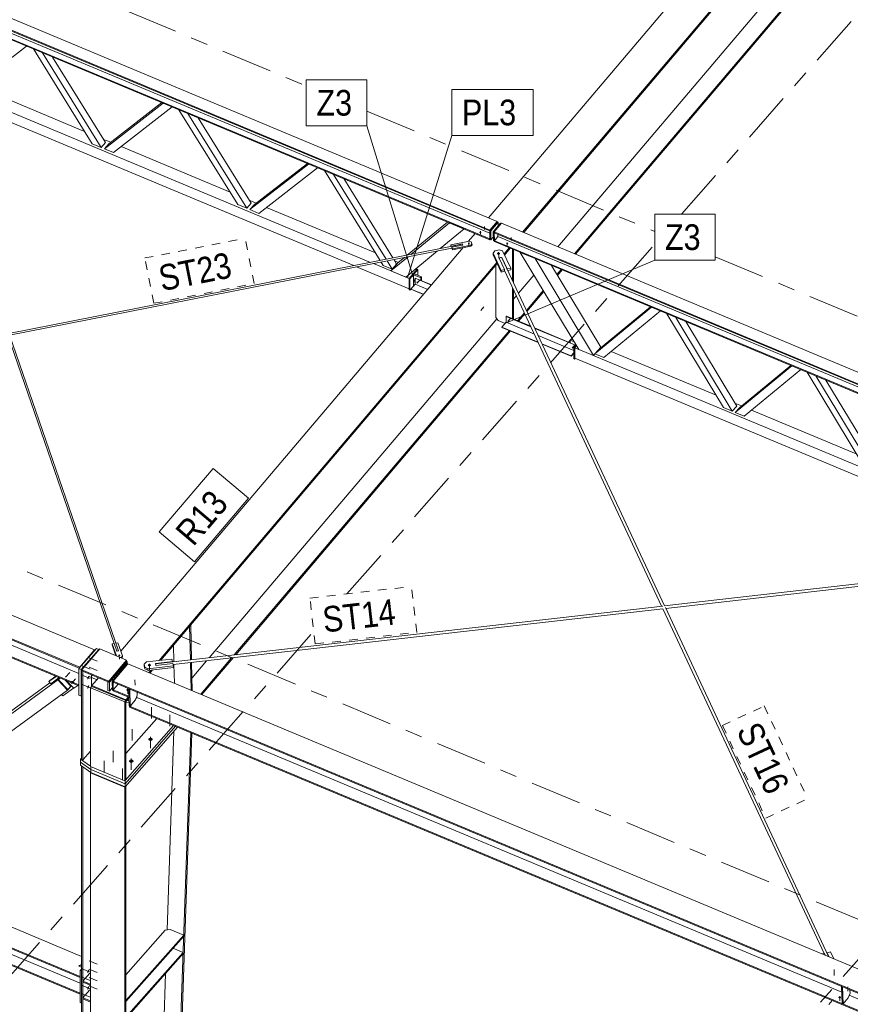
# Model space of a CAD drawing. Header units: millimetres. Extents: x -698 to 216, y -34 to 576.
# Tile 17 of 88: x -596 to -548, y 294 to 352. Entities that reach past the tile are written whole.
import ezdxf

# ---------------------------------------------------------------- set-up
doc = ezdxf.new("R2010")
doc.units = ezdxf.units.MM
for name, pattern in [('XKITLINE00', [0]), ('XKITLINE02', [4, 2, -2]), ('XKITLINE03', [6, 3, -1, 1, -1]), ('XKITLINE04', [3, 0.5, -0.5, 0.5, -0.5, 0.5, -0.5])]:
    doc.linetypes.add(name, pattern=pattern)
for name, color, linetype, lineweight in [('Element', 2, 'Continuous', 0), ('Spoina', 1, 'Continuous', 0), ('Znak elementu', 2, 'Continuous', 0), ('Śruba', 3, 'Continuous', 0)]:
    doc.layers.add(name, color=color, linetype=linetype, lineweight=lineweight)
doc.styles.add('ARIAL', font='ARIAL.TTF')

msp = doc.modelspace()

# ---------------------------------------------------------------- hatches: boundary and pattern name
at = {"layer": 'Śruba'}
for points in [[(-569.534, 339.225), (-569.545, 339.227), (-569.555, 339.231), (-569.564, 339.236), (-569.571, 339.242), (-569.577, 339.249), (-569.58, 339.256), (-569.581, 339.264), (-569.58, 339.272), (-569.577, 339.28), (-569.572, 339.287), (-569.565, 339.294), (-569.556, 339.299), (-569.546, 339.303), (-569.535, 339.306), (-569.524, 339.307), (-569.513, 339.306), (-569.502, 339.304), (-569.491, 339.301), (-569.483, 339.296), (-569.475, 339.29), (-569.47, 339.283), (-569.466, 339.275), (-569.465, 339.267), (-569.466, 339.259), (-569.469, 339.251), (-569.474, 339.244), (-569.481, 339.237), (-569.49, 339.232), (-569.5, 339.228), (-569.511, 339.225), (-569.522, 339.224)], [(-570.21, 338.583), (-570.221, 338.586), (-570.231, 338.589), (-570.24, 338.594), (-570.247, 338.6), (-570.253, 338.607), (-570.256, 338.615), (-570.258, 338.623), (-570.257, 338.631), (-570.254, 338.639), (-570.248, 338.646), (-570.241, 338.652), (-570.233, 338.658), (-570.223, 338.662), (-570.212, 338.664), (-570.2, 338.665), (-570.189, 338.665), (-570.178, 338.663), (-570.168, 338.659), (-570.159, 338.654), (-570.151, 338.648), (-570.146, 338.641), (-570.142, 338.634), (-570.141, 338.626), (-570.142, 338.618), (-570.145, 338.61), (-570.15, 338.602), (-570.157, 338.596), (-570.166, 338.591), (-570.176, 338.587), (-570.187, 338.584), (-570.198, 338.583)], [(-567.966, 338.57), (-567.977, 338.572), (-567.987, 338.576), (-567.996, 338.581), (-568.004, 338.587), (-568.009, 338.594), (-568.013, 338.602), (-568.014, 338.61), (-568.013, 338.618), (-568.01, 338.626), (-568.005, 338.633), (-567.998, 338.639), (-567.989, 338.645), (-567.979, 338.649), (-567.968, 338.651), (-567.957, 338.652), (-567.945, 338.652), (-567.934, 338.65), (-567.924, 338.646), (-567.915, 338.641), (-567.908, 338.635), (-567.902, 338.628), (-567.899, 338.62), (-567.897, 338.612), (-567.898, 338.604), (-567.902, 338.596), (-567.907, 338.589), (-567.914, 338.583), (-567.923, 338.577), (-567.933, 338.573), (-567.943, 338.571), (-567.955, 338.57)], [(-568.467, 337.962), (-568.476, 337.963), (-568.485, 337.964), (-568.494, 337.966), (-568.502, 337.969), (-568.51, 337.972), (-568.517, 337.975), (-568.524, 337.979), (-568.53, 337.984), (-568.535, 337.989), (-568.54, 337.994), (-568.544, 338), (-568.547, 338.006), (-568.549, 338.012), (-568.551, 338.018), (-568.551, 338.025), (-568.551, 338.031), (-568.55, 338.037), (-568.548, 338.044), (-568.545, 338.05), (-568.541, 338.056), (-568.537, 338.061), (-568.532, 338.066), (-568.526, 338.071), (-568.519, 338.076), (-568.512, 338.08), (-568.504, 338.083), (-568.496, 338.086), (-568.488, 338.088), (-568.479, 338.09), (-568.47, 338.091), (-568.461, 338.092), (-568.452, 338.092), (-568.443, 338.091), (-568.435, 338.089), (-568.426, 338.088), (-568.418, 338.085), (-568.41, 338.082), (-568.403, 338.078), (-568.396, 338.074), (-568.39, 338.07), (-568.384, 338.065), (-568.38, 338.059), (-568.376, 338.054), (-568.373, 338.048), (-568.37, 338.042), (-568.369, 338.035), (-568.368, 338.029), (-568.369, 338.023), (-568.37, 338.016), (-568.372, 338.01), (-568.375, 338.004), (-568.378, 337.998), (-568.383, 337.993), (-568.388, 337.987), (-568.394, 337.982), (-568.401, 337.978), (-568.408, 337.974), (-568.415, 337.971), (-568.423, 337.968), (-568.432, 337.965), (-568.441, 337.964), (-568.449, 337.962), (-568.458, 337.962)], [(-573.169, 336.358), (-573.162, 336.35), (-573.157, 336.34), (-573.153, 336.331), (-573.151, 336.322), (-573.151, 336.314), (-573.153, 336.307), (-573.157, 336.301), (-573.163, 336.296), (-573.17, 336.293), (-573.178, 336.292), (-573.187, 336.293), (-573.197, 336.295), (-573.206, 336.299), (-573.216, 336.305), (-573.225, 336.312), (-573.233, 336.32), (-573.24, 336.329), (-573.245, 336.338), (-573.249, 336.347), (-573.251, 336.356), (-573.251, 336.365), (-573.249, 336.372), (-573.245, 336.378), (-573.239, 336.382), (-573.232, 336.385), (-573.224, 336.386), (-573.215, 336.386), (-573.205, 336.383), (-573.196, 336.379), (-573.186, 336.373), (-573.177, 336.366)], [(-567.841, 334.133), (-567.834, 334.124), (-567.829, 334.115), (-567.825, 334.106), (-567.823, 334.097), (-567.823, 334.088), (-567.825, 334.081), (-567.829, 334.075), (-567.835, 334.071), (-567.842, 334.068), (-567.85, 334.067), (-567.859, 334.067), (-567.868, 334.07), (-567.878, 334.074), (-567.888, 334.08), (-567.897, 334.087), (-567.905, 334.095), (-567.912, 334.103), (-567.917, 334.113), (-567.921, 334.122), (-567.922, 334.131), (-567.922, 334.139), (-567.92, 334.146), (-567.917, 334.152), (-567.911, 334.157), (-567.904, 334.16), (-567.896, 334.161), (-567.887, 334.16), (-567.877, 334.158), (-567.867, 334.154), (-567.858, 334.148), (-567.849, 334.141)], [(-564.08, 332.562), (-564.073, 332.553), (-564.068, 332.544), (-564.064, 332.535), (-564.062, 332.526), (-564.062, 332.518), (-564.064, 332.51), (-564.068, 332.504), (-564.074, 332.5), (-564.081, 332.497), (-564.089, 332.496), (-564.098, 332.496), (-564.108, 332.499), (-564.117, 332.503), (-564.127, 332.509), (-564.136, 332.516), (-564.144, 332.524), (-564.151, 332.533), (-564.156, 332.542), (-564.16, 332.551), (-564.162, 332.56), (-564.162, 332.568), (-564.16, 332.575), (-564.156, 332.581), (-564.15, 332.586), (-564.143, 332.589), (-564.135, 332.59), (-564.126, 332.589), (-564.116, 332.587), (-564.107, 332.583), (-564.097, 332.577), (-564.088, 332.57)], [(-590.645, 314.497), (-590.656, 314.499), (-590.666, 314.503), (-590.675, 314.508), (-590.683, 314.514), (-590.688, 314.521), (-590.692, 314.529), (-590.693, 314.537), (-590.692, 314.545), (-590.689, 314.553), (-590.684, 314.56), (-590.677, 314.566), (-590.668, 314.572), (-590.658, 314.576), (-590.647, 314.578), (-590.636, 314.579), (-590.624, 314.579), (-590.613, 314.577), (-590.603, 314.573), (-590.594, 314.568), (-590.587, 314.562), (-590.581, 314.555), (-590.578, 314.547), (-590.576, 314.539), (-590.577, 314.531), (-590.581, 314.524), (-590.586, 314.516), (-590.593, 314.51), (-590.602, 314.505), (-590.612, 314.501), (-590.622, 314.498), (-590.634, 314.497)], [(-588.883, 313.907), (-588.892, 313.908), (-588.9, 313.909), (-588.909, 313.911), (-588.917, 313.914), (-588.925, 313.917), (-588.932, 313.92), (-588.939, 313.925), (-588.945, 313.929), (-588.951, 313.934), (-588.955, 313.939), (-588.959, 313.945), (-588.962, 313.951), (-588.965, 313.957), (-588.966, 313.963), (-588.967, 313.97), (-588.967, 313.976), (-588.965, 313.982), (-588.963, 313.989), (-588.96, 313.995), (-588.957, 314.001), (-588.952, 314.006), (-588.947, 314.011), (-588.941, 314.016), (-588.935, 314.021), (-588.927, 314.025), (-588.92, 314.028), (-588.912, 314.031), (-588.903, 314.033), (-588.895, 314.035), (-588.886, 314.036), (-588.877, 314.037), (-588.868, 314.037), (-588.859, 314.036), (-588.85, 314.035), (-588.842, 314.033), (-588.833, 314.03), (-588.826, 314.027), (-588.818, 314.023), (-588.811, 314.019), (-588.805, 314.015), (-588.8, 314.01), (-588.795, 314.004), (-588.791, 313.999), (-588.788, 313.993), (-588.786, 313.987), (-588.784, 313.98), (-588.784, 313.974), (-588.784, 313.968), (-588.785, 313.961), (-588.787, 313.955), (-588.79, 313.949), (-588.794, 313.943), (-588.798, 313.938), (-588.803, 313.932), (-588.809, 313.928), (-588.816, 313.923), (-588.823, 313.919), (-588.831, 313.916), (-588.839, 313.913), (-588.847, 313.91), (-588.856, 313.909), (-588.865, 313.908), (-588.874, 313.907)], [(-593.318, 313.017), (-593.311, 313.011), (-593.306, 313.004), (-593.301, 312.997), (-593.296, 312.99), (-593.292, 312.982), (-593.289, 312.975), (-593.287, 312.968), (-593.285, 312.961), (-593.284, 312.954), (-593.283, 312.947), (-593.284, 312.941), (-593.285, 312.935), (-593.287, 312.929), (-593.29, 312.924), (-593.293, 312.92), (-593.297, 312.916), (-593.302, 312.913), (-593.307, 312.91), (-593.313, 312.908), (-593.319, 312.907), (-593.325, 312.907), (-593.332, 312.907), (-593.34, 312.908), (-593.347, 312.909), (-593.355, 312.911), (-593.363, 312.914), (-593.37, 312.918), (-593.378, 312.922), (-593.385, 312.927), (-593.392, 312.932), (-593.399, 312.938), (-593.406, 312.944), (-593.412, 312.951), (-593.418, 312.957), (-593.423, 312.964), (-593.427, 312.972), (-593.431, 312.979), (-593.434, 312.986), (-593.437, 312.993), (-593.439, 313), (-593.44, 313.007), (-593.44, 313.014), (-593.44, 313.02), (-593.438, 313.026), (-593.437, 313.032), (-593.434, 313.037), (-593.431, 313.041), (-593.427, 313.045), (-593.422, 313.048), (-593.417, 313.051), (-593.411, 313.053), (-593.405, 313.054), (-593.398, 313.055), (-593.391, 313.055), (-593.384, 313.054), (-593.376, 313.052), (-593.369, 313.05), (-593.361, 313.047), (-593.353, 313.043), (-593.346, 313.039), (-593.338, 313.034), (-593.331, 313.029), (-593.324, 313.023)], [(-592.485, 313.267), (-592.48, 313.277), (-592.476, 313.286), (-592.47, 313.295), (-592.465, 313.303), (-592.46, 313.31), (-592.454, 313.317), (-592.449, 313.324), (-592.443, 313.329), (-592.438, 313.334), (-592.433, 313.337), (-592.428, 313.34), (-592.423, 313.342), (-592.418, 313.343), (-592.414, 313.343), (-592.41, 313.342), (-592.406, 313.34), (-592.403, 313.337), (-592.401, 313.333), (-592.399, 313.328), (-592.397, 313.323), (-592.396, 313.316), (-592.396, 313.309), (-592.396, 313.301), (-592.396, 313.293), (-592.397, 313.284), (-592.399, 313.275), (-592.401, 313.266), (-592.404, 313.256), (-592.407, 313.246), (-592.41, 313.236), (-592.414, 313.226), (-592.418, 313.216), (-592.423, 313.207), (-592.428, 313.198), (-592.433, 313.189), (-592.438, 313.181), (-592.444, 313.173), (-592.449, 313.166), (-592.455, 313.16), (-592.46, 313.155), (-592.466, 313.15), (-592.471, 313.146), (-592.476, 313.144), (-592.481, 313.142), (-592.485, 313.141), (-592.49, 313.141), (-592.493, 313.142), (-592.497, 313.144), (-592.5, 313.147), (-592.503, 313.151), (-592.505, 313.156), (-592.506, 313.161), (-592.507, 313.167), (-592.508, 313.175), (-592.508, 313.182), (-592.507, 313.191), (-592.506, 313.199), (-592.505, 313.209), (-592.502, 313.218), (-592.5, 313.228), (-592.497, 313.238), (-592.493, 313.248), (-592.489, 313.258)], [(-592.485, 312.723), (-592.48, 312.733), (-592.476, 312.742), (-592.47, 312.751), (-592.465, 312.759), (-592.46, 312.766), (-592.454, 312.773), (-592.449, 312.78), (-592.443, 312.785), (-592.438, 312.79), (-592.433, 312.793), (-592.428, 312.796), (-592.423, 312.798), (-592.418, 312.799), (-592.414, 312.799), (-592.41, 312.798), (-592.406, 312.796), (-592.403, 312.793), (-592.401, 312.789), (-592.399, 312.784), (-592.397, 312.779), (-592.396, 312.772), (-592.396, 312.765), (-592.396, 312.757), (-592.396, 312.749), (-592.397, 312.74), (-592.399, 312.731), (-592.401, 312.722), (-592.404, 312.712), (-592.407, 312.702), (-592.41, 312.692), (-592.414, 312.682), (-592.418, 312.672), (-592.423, 312.663), (-592.428, 312.654), (-592.433, 312.645), (-592.438, 312.637), (-592.444, 312.629), (-592.449, 312.622), (-592.455, 312.616), (-592.46, 312.611), (-592.466, 312.606), (-592.471, 312.602), (-592.476, 312.599), (-592.481, 312.598), (-592.485, 312.597), (-592.49, 312.597), (-592.493, 312.598), (-592.497, 312.6), (-592.5, 312.603), (-592.503, 312.607), (-592.505, 312.612), (-592.506, 312.617), (-592.507, 312.623), (-592.508, 312.631), (-592.508, 312.638), (-592.507, 312.647), (-592.506, 312.655), (-592.505, 312.665), (-592.502, 312.674), (-592.5, 312.684), (-592.497, 312.694), (-592.493, 312.704), (-592.489, 312.714)], [(-590.155, 312.472), (-590.162, 312.473), (-590.169, 312.474), (-590.176, 312.476), (-590.183, 312.478), (-590.19, 312.48), (-590.196, 312.483), (-590.201, 312.487), (-590.206, 312.49), (-590.211, 312.494), (-590.214, 312.499), (-590.218, 312.503), (-590.22, 312.508), (-590.222, 312.513), (-590.223, 312.518), (-590.224, 312.524), (-590.224, 312.529), (-590.223, 312.534), (-590.221, 312.539), (-590.219, 312.544), (-590.216, 312.549), (-590.212, 312.553), (-590.208, 312.558), (-590.203, 312.562), (-590.197, 312.565), (-590.192, 312.568), (-590.185, 312.571), (-590.179, 312.574), (-590.172, 312.576), (-590.165, 312.577), (-590.157, 312.578), (-590.15, 312.578), (-590.143, 312.578), (-590.135, 312.578), (-590.128, 312.577), (-590.121, 312.575), (-590.115, 312.573), (-590.108, 312.57), (-590.102, 312.567), (-590.097, 312.564), (-590.092, 312.56), (-590.087, 312.556), (-590.083, 312.552), (-590.08, 312.547), (-590.077, 312.542), (-590.076, 312.537), (-590.074, 312.532), (-590.074, 312.527), (-590.074, 312.522), (-590.075, 312.517), (-590.077, 312.512), (-590.079, 312.507), (-590.082, 312.502), (-590.086, 312.497), (-590.09, 312.493), (-590.095, 312.489), (-590.1, 312.485), (-590.106, 312.482), (-590.112, 312.479), (-590.119, 312.477), (-590.126, 312.475), (-590.133, 312.474), (-590.14, 312.473), (-590.148, 312.472)], [(-588.821, 309.545), (-588.834, 309.546), (-588.847, 309.549), (-588.859, 309.552), (-588.871, 309.555), (-588.882, 309.56), (-588.893, 309.565), (-588.903, 309.571), (-588.911, 309.578), (-588.919, 309.585), (-588.926, 309.593), (-588.932, 309.601), (-588.936, 309.61), (-588.939, 309.618), (-588.941, 309.627), (-588.942, 309.636), (-588.941, 309.645), (-588.939, 309.654), (-588.936, 309.663), (-588.932, 309.672), (-588.926, 309.68), (-588.919, 309.687), (-588.911, 309.695), (-588.903, 309.701), (-588.893, 309.707), (-588.882, 309.713), (-588.871, 309.717), (-588.859, 309.721), (-588.847, 309.724), (-588.834, 309.726), (-588.821, 309.728), (-588.808, 309.728), (-588.795, 309.728), (-588.782, 309.726), (-588.77, 309.724), (-588.757, 309.721), (-588.746, 309.717), (-588.734, 309.713), (-588.724, 309.707), (-588.714, 309.701), (-588.705, 309.695), (-588.698, 309.687), (-588.691, 309.68), (-588.685, 309.672), (-588.681, 309.663), (-588.678, 309.654), (-588.676, 309.645), (-588.675, 309.636), (-588.676, 309.627), (-588.678, 309.618), (-588.681, 309.61), (-588.685, 309.601), (-588.691, 309.593), (-588.698, 309.585), (-588.705, 309.578), (-588.714, 309.571), (-588.724, 309.565), (-588.734, 309.56), (-588.746, 309.555), (-588.757, 309.552), (-588.77, 309.549), (-588.782, 309.546), (-588.795, 309.545), (-588.808, 309.545)], [(-589.945, 308.27), (-589.958, 308.271), (-589.971, 308.274), (-589.983, 308.277), (-589.995, 308.28), (-590.006, 308.285), (-590.017, 308.29), (-590.027, 308.296), (-590.035, 308.303), (-590.043, 308.31), (-590.05, 308.318), (-590.056, 308.326), (-590.06, 308.335), (-590.063, 308.343), (-590.065, 308.352), (-590.066, 308.361), (-590.065, 308.37), (-590.063, 308.379), (-590.06, 308.388), (-590.056, 308.396), (-590.05, 308.405), (-590.043, 308.412), (-590.035, 308.42), (-590.027, 308.426), (-590.017, 308.432), (-590.006, 308.438), (-589.995, 308.442), (-589.983, 308.446), (-589.971, 308.449), (-589.958, 308.451), (-589.945, 308.453), (-589.932, 308.453), (-589.919, 308.453), (-589.906, 308.451), (-589.894, 308.449), (-589.881, 308.446), (-589.87, 308.442), (-589.858, 308.438), (-589.848, 308.432), (-589.838, 308.426), (-589.829, 308.42), (-589.822, 308.412), (-589.815, 308.405), (-589.809, 308.396), (-589.805, 308.388), (-589.802, 308.379), (-589.8, 308.37), (-589.799, 308.361), (-589.8, 308.352), (-589.802, 308.343), (-589.805, 308.335), (-589.809, 308.326), (-589.815, 308.318), (-589.822, 308.31), (-589.829, 308.303), (-589.838, 308.296), (-589.848, 308.29), (-589.858, 308.285), (-589.87, 308.28), (-589.881, 308.277), (-589.894, 308.274), (-589.906, 308.271), (-589.919, 308.27), (-589.932, 308.27)], [(-592.485, 296.1), (-592.48, 296.11), (-592.476, 296.119), (-592.47, 296.127), (-592.465, 296.136), (-592.46, 296.143), (-592.454, 296.15), (-592.449, 296.156), (-592.443, 296.162), (-592.438, 296.167), (-592.433, 296.17), (-592.428, 296.173), (-592.423, 296.175), (-592.418, 296.176), (-592.414, 296.176), (-592.41, 296.175), (-592.406, 296.173), (-592.403, 296.17), (-592.401, 296.166), (-592.399, 296.161), (-592.397, 296.155), (-592.396, 296.149), (-592.396, 296.142), (-592.396, 296.134), (-592.396, 296.126), (-592.397, 296.117), (-592.399, 296.108), (-592.401, 296.098), (-592.404, 296.089), (-592.407, 296.079), (-592.41, 296.069), (-592.414, 296.059), (-592.418, 296.049), (-592.423, 296.04), (-592.428, 296.031), (-592.433, 296.022), (-592.438, 296.014), (-592.444, 296.006), (-592.449, 295.999), (-592.455, 295.993), (-592.46, 295.987), (-592.466, 295.983), (-592.471, 295.979), (-592.476, 295.976), (-592.481, 295.974), (-592.485, 295.974), (-592.49, 295.974), (-592.493, 295.975), (-592.497, 295.977), (-592.5, 295.98), (-592.503, 295.984), (-592.505, 295.988), (-592.506, 295.994), (-592.507, 296), (-592.508, 296.007), (-592.508, 296.015), (-592.507, 296.023), (-592.506, 296.032), (-592.505, 296.041), (-592.502, 296.051), (-592.5, 296.061), (-592.497, 296.071), (-592.493, 296.081), (-592.489, 296.09)], [(-592.485, 295.133), (-592.48, 295.142), (-592.476, 295.152), (-592.47, 295.16), (-592.465, 295.168), (-592.46, 295.176), (-592.454, 295.183), (-592.449, 295.189), (-592.443, 295.195), (-592.438, 295.199), (-592.433, 295.203), (-592.428, 295.206), (-592.423, 295.208), (-592.418, 295.209), (-592.414, 295.209), (-592.41, 295.207), (-592.406, 295.205), (-592.403, 295.202), (-592.401, 295.199), (-592.399, 295.194), (-592.397, 295.188), (-592.396, 295.182), (-592.396, 295.175), (-592.396, 295.167), (-592.396, 295.159), (-592.397, 295.15), (-592.399, 295.141), (-592.401, 295.131), (-592.404, 295.121), (-592.407, 295.112), (-592.41, 295.102), (-592.414, 295.092), (-592.418, 295.082), (-592.423, 295.073), (-592.428, 295.063), (-592.433, 295.055), (-592.438, 295.047), (-592.444, 295.039), (-592.449, 295.032), (-592.455, 295.026), (-592.46, 295.02), (-592.466, 295.016), (-592.471, 295.012), (-592.476, 295.009), (-592.481, 295.007), (-592.485, 295.006), (-592.49, 295.006), (-592.493, 295.008), (-592.497, 295.01), (-592.5, 295.013), (-592.503, 295.016), (-592.505, 295.021), (-592.506, 295.027), (-592.507, 295.033), (-592.508, 295.04), (-592.508, 295.048), (-592.507, 295.056), (-592.506, 295.065), (-592.505, 295.074), (-592.502, 295.084), (-592.5, 295.094), (-592.497, 295.103), (-592.493, 295.113), (-592.489, 295.123)], [(-548.523, 294.499), (-548.53, 294.5), (-548.537, 294.501), (-548.544, 294.502), (-548.551, 294.504), (-548.557, 294.507), (-548.563, 294.51), (-548.569, 294.513), (-548.574, 294.517), (-548.578, 294.521), (-548.582, 294.525), (-548.586, 294.53), (-548.588, 294.535), (-548.59, 294.54), (-548.591, 294.545), (-548.592, 294.55), (-548.592, 294.555), (-548.591, 294.561), (-548.589, 294.566), (-548.587, 294.571), (-548.583, 294.575), (-548.58, 294.58), (-548.576, 294.584), (-548.571, 294.588), (-548.565, 294.592), (-548.559, 294.595), (-548.553, 294.598), (-548.547, 294.6), (-548.54, 294.602), (-548.533, 294.604), (-548.525, 294.605), (-548.518, 294.605), (-548.511, 294.605), (-548.503, 294.604), (-548.496, 294.603), (-548.489, 294.602), (-548.483, 294.6), (-548.476, 294.597), (-548.47, 294.594), (-548.465, 294.591), (-548.46, 294.587), (-548.455, 294.583), (-548.451, 294.578), (-548.448, 294.574), (-548.445, 294.569), (-548.443, 294.564), (-548.442, 294.559), (-548.442, 294.554), (-548.442, 294.548), (-548.443, 294.543), (-548.445, 294.538), (-548.447, 294.533), (-548.45, 294.528), (-548.454, 294.524), (-548.458, 294.52), (-548.463, 294.516), (-548.468, 294.512), (-548.474, 294.509), (-548.48, 294.506), (-548.487, 294.504), (-548.494, 294.502), (-548.501, 294.5), (-548.508, 294.499), (-548.516, 294.499)]]:
    msp.add_hatch(color=256, dxfattribs=at).paths.add_polyline_path(points, flags=17)

# ---------------------------------------------------------------- linework, layer by layer
at = {"layer": 'Element', "linetype": 'XKITLINE00', "lineweight": 0}
for p, q in [((-645.285, 371.963), (-568.543, 339.907)), ((-645.717, 371.454), (-568.975, 339.398)), ((-645.716, 371.407), (-568.974, 339.351)), ((-645.705, 370.936), (-568.963, 338.88)), ((-645.704, 370.888), (-568.962, 338.833)), ((-644.559, 370.784), (-568.97, 339.211)), ((-569.048, 340.118), (-547.135, 365.943)), ((-567.053, 339.285), (-545.872, 364.247)), ((-566.993, 339.26), (-545.843, 364.185)), ((-564.995, 338.425), (-545.872, 360.959)), ((-564.019, 338.018), (-545.128, 360.277)), ((-563.959, 337.992), (-545.068, 360.252)), ((-596.06, 350.152), (-599.493, 347.483)), ((-592.223, 344.447), (-595.656, 349.983)), ((-591.699, 344.228), (-595.132, 349.764)), ((-594.536, 349.515), (-591.439, 344.522)), ((-602.317, 348.529), (-575.947, 337.514)), ((-602.074, 347.822), (-576.931, 337.32)), ((-599.044, 347.832), (-592.672, 345.17)), ((-591.507, 344.147), (-588.074, 346.816)), ((-591.247, 344.442), (-588.151, 346.848)), ((-587.55, 346.597), (-590.983, 343.928)), ((-667.131, 346.217), (-592.077, 314.866)), ((-583.713, 340.892), (-587.146, 346.428)), ((-583.188, 340.673), (-586.622, 346.209)), ((-586.025, 345.96), (-582.929, 340.967)), ((-667.996, 345.198), (-592.941, 313.848)), ((-667.994, 345.139), (-592.972, 313.802)), ((-667.971, 344.139), (-593.002, 312.824)), ((-591.699, 344.228), (-592.223, 344.447)), ((-591.439, 344.522), (-591.699, 344.228)), ((-591.551, 344.702), (-591.135, 344.529)), ((-591.507, 344.147), (-591.247, 344.442)), ((-590.983, 343.928), (-591.507, 344.147)), ((-590.534, 344.277), (-584.162, 341.616)), ((-667.97, 344.08), (-593.002, 312.765)), ((-582.997, 340.593), (-579.564, 343.261)), ((-582.737, 340.887), (-579.641, 343.294)), ((-579.039, 343.042), (-582.472, 340.374)), ((-575.381, 337.625), (-578.636, 342.874)), ((-575.035, 337.693), (-578.111, 342.655)), ((-574.641, 337.771), (-577.515, 342.406)), ((-583.188, 340.673), (-583.713, 340.892)), ((-582.929, 340.967), (-583.188, 340.673)), ((-583.041, 341.148), (-582.625, 340.974)), ((-582.997, 340.593), (-582.737, 340.887)), ((-582.024, 340.723), (-575.652, 338.061)), ((-582.472, 340.374), (-582.997, 340.593)), ((-573.8, 337.937), (-571.447, 339.871)), ((-573.584, 337.979), (-571.338, 339.825)), ((-571.338, 339.825), (-570.475, 339.465)), ((-571.338, 339.825), (-571.338, 339.825)), ((-568.975, 339.398), (-568.543, 339.907)), ((-568.974, 339.38), (-568.542, 339.889)), ((-568.485, 339.866), (-568.917, 339.357)), ((-568.775, 339.297), (-568.343, 339.806)), ((-568.718, 339.291), (-568.286, 339.8)), ((-568.543, 339.907), (-568.542, 339.889)), ((-568.542, 339.889), (-568.485, 339.866)), ((-568.48, 339.644), (-568.485, 339.866)), ((-568.343, 339.806), (-568.297, 339.787)), ((-568.286, 339.8), (-483.051, 304.197)), ((-571.872, 338.316), (-570.475, 339.465)), ((-570.475, 339.465), (-570.475, 339.465)), ((-570.209, 338.75), (-569.831, 339.196)), ((-568.974, 339.351), (-568.975, 339.398)), ((-568.962, 338.85), (-568.974, 339.38)), ((-568.917, 339.357), (-568.974, 339.38)), ((-568.905, 338.827), (-568.917, 339.357)), ((-568.768, 338.988), (-568.905, 338.827)), ((-568.763, 338.767), (-568.775, 339.297)), ((-568.775, 339.297), (-568.718, 339.273)), ((-483.484, 303.688), (-568.718, 339.291)), ((-568.718, 339.291), (-568.717, 339.244)), ((-568.706, 338.743), (-568.718, 339.273)), ((-483.482, 303.641), (-568.717, 339.244)), ((-568.501, 339.015), (-568.706, 338.773)), ((-568.504, 339.155), (-568.501, 339.015)), ((-568.501, 339.015), (-526.123, 321.313)), ((-597.088, 333.351), (-570.571, 338.572)), ((-571.251, 338.545), (-570.163, 338.759)), ((-571.25, 338.486), (-571.251, 338.545)), ((-571.22, 338.46), (-571.251, 338.545)), ((-571.233, 338.442), (-571.25, 338.486)), ((-570.575, 338.587), (-571.22, 338.46)), ((-571.219, 338.445), (-571.22, 338.46)), ((-571.194, 338.392), (-570.549, 338.519)), ((-571.193, 338.333), (-571.194, 338.392)), ((-571.163, 338.307), (-571.194, 338.392)), ((-570.074, 338.521), (-571.163, 338.307)), ((-570.073, 338.462), (-571.161, 338.248)), ((-570.574, 338.572), (-570.575, 338.587)), ((-570.567, 338.566), (-570.575, 338.587)), ((-570.563, 338.559), (-570.571, 338.572)), ((-570.553, 338.525), (-570.563, 338.559)), ((-570.549, 338.519), (-570.557, 338.539)), ((-570.552, 338.518), (-570.553, 338.525)), ((-570.163, 338.759), (-570.061, 338.718)), ((-570.015, 338.593), (-570.074, 338.521)), ((-570.073, 338.462), (-570.074, 338.521)), ((-570.073, 338.462), (-570.014, 338.535)), ((-570.061, 338.718), (-570.015, 338.593)), ((-570.014, 338.535), (-570.015, 338.593)), ((-568.962, 338.833), (-568.963, 338.88)), ((-568.905, 338.827), (-568.962, 338.85)), ((-568.951, 338.846), (-568.962, 338.833)), ((-568.763, 338.767), (-568.706, 338.743)), ((-483.472, 303.17), (-568.706, 338.773)), ((-568.706, 338.773), (-568.705, 338.726)), ((-483.47, 303.123), (-568.705, 338.726)), ((-597.05, 333.257), (-571.193, 338.348)), ((-590.541, 314.789), (-570.53, 338.372)), ((-574.755, 337.016), (-573.747, 337.845)), ((-574.323, 337.506), (-573.963, 337.803)), ((-573.892, 336.655), (-572.035, 338.182)), ((-571.161, 338.248), (-571.193, 338.333)), ((-571.161, 338.248), (-571.163, 338.307)), ((-568.776, 338.043), (-568.67, 338.193)), ((-568.774, 337.948), (-568.776, 338.043)), ((-568.307, 337.04), (-568.776, 338.043)), ((-568.774, 337.948), (-568.304, 336.946)), ((-568.67, 338.193), (-568.432, 338.251)), ((-568.432, 338.251), (-568.222, 338.178)), ((-568.222, 338.178), (-567.753, 337.175)), ((-568.14, 338.004), (-567.836, 338.363)), ((-568.111, 337.941), (-567.775, 338.337)), ((-567.644, 336.43), (-567.644, 338.282)), ((-567.592, 336.319), (-567.592, 338.26)), ((-567.192, 338.093), (-567.193, 338.092)), ((-567.193, 338.092), (-566.33, 337.732)), ((-567.193, 338.092), (-563.775, 332.429)), ((-588.3, 314.246), (-568.565, 337.503)), ((-588.209, 314.256), (-568.536, 337.441)), ((-576.765, 337.251), (-573.692, 335.967)), ((-575.782, 337.444), (-573.69, 336.571)), ((-575.203, 337.337), (-575.325, 337.534)), ((-574.678, 337.118), (-575.203, 337.337)), ((-574.678, 337.118), (-574.979, 337.602)), ((-574.755, 337.016), (-574.323, 337.506)), ((-574.419, 337.412), (-574.678, 337.118)), ((-574.419, 337.412), (-574.585, 337.68)), ((-574.531, 337.593), (-574.323, 337.506)), ((-568.62, 337.342), (-568.62, 334.292)), ((-568.422, 337.757), (-568.387, 337.765)), ((-568.422, 337.757), (-568.109, 337.088)), ((-568.41, 337.743), (-568.412, 337.736)), ((-568.381, 337.771), (-568.41, 337.743)), ((-568.341, 337.788), (-568.381, 337.771)), ((-568.301, 337.789), (-568.341, 337.788)), ((-568.273, 337.774), (-568.301, 337.789)), ((-568.297, 337.787), (-568.263, 337.795)), ((-558.756, 317.438), (-568.273, 337.774)), ((-568.262, 337.752), (-568.263, 337.795)), ((-567.951, 337.127), (-568.263, 337.795)), ((-566.33, 337.732), (-566.329, 337.733)), ((-566.33, 337.732), (-562.912, 332.069)), ((-562.48, 332.559), (-565.357, 337.327)), ((-574.755, 337.016), (-573.892, 336.655)), ((-573.216, 337.108), (-573.692, 336.568)), ((-573.174, 337.09), (-573.649, 336.55)), ((-573.385, 336.849), (-573.437, 336.791)), ((-573.437, 336.129), (-573.437, 336.791)), ((-573.437, 336.791), (-573.01, 336.612)), ((-572.958, 336.671), (-573.385, 336.849)), ((-573.351, 337.1), (-573.257, 337.061)), ((-573.174, 337.09), (-573.216, 337.108)), ((-573.174, 336.761), (-573.174, 337.09)), ((-572.958, 336.671), (-573.01, 336.612)), ((-572.958, 336.439), (-572.958, 336.671)), ((-568.109, 337.088), (-568.307, 337.04)), ((-568.304, 336.946), (-568.307, 337.04)), ((-568.304, 336.946), (-568.107, 336.994)), ((-568.107, 336.994), (-568.109, 337.088)), ((-558.927, 317.419), (-568.108, 337.037)), ((-567.753, 337.175), (-567.951, 337.127)), ((-567.95, 337.084), (-567.951, 337.127)), ((-567.928, 337.038), (-567.751, 337.081)), ((-567.751, 337.081), (-567.753, 337.175)), ((-567.304, 335.705), (-566.397, 336.773)), ((-565.045, 336.809), (-564.802, 337.095)), ((-565.011, 336.753), (-564.741, 337.07)), ((-573.692, 335.903), (-573.692, 336.568)), ((-573.692, 336.568), (-573.649, 336.55)), ((-573.649, 336.55), (-573.649, 335.885)), ((-573.343, 336.236), (-573.59, 335.956)), ((-573.33, 336.595), (-573.343, 336.58)), ((-573.343, 336.58), (-572.389, 336.181)), ((-573.343, 336.58), (-573.343, 336.236)), ((-573.343, 336.236), (-572.605, 335.927)), ((-573.33, 336.595), (-572.376, 336.196)), ((-573.01, 336.612), (-573.01, 336.461)), ((-573.649, 335.885), (-573.692, 335.903)), ((-573.649, 335.885), (-573.59, 335.953)), ((-573.59, 335.956), (-572.844, 335.645)), ((-573.59, 335.956), (-573.59, 335.938)), ((-573.59, 335.938), (-572.856, 335.631)), ((-567.644, 334.219), (-567.644, 336.046)), ((-567.592, 334.198), (-567.592, 335.935)), ((-567.592, 335.366), (-567.42, 335.568)), ((-566.834, 334.701), (-565.848, 335.863)), ((-566.805, 334.638), (-565.814, 335.806)), ((-568.002, 334.369), (-568.015, 334.355)), ((-568.015, 334.355), (-566.57, 333.751)), ((-568.015, 334.355), (-568.015, 334.01)), ((-568.002, 334.369), (-566.581, 333.776)), ((-567.347, 334.096), (-566.95, 334.564)), ((-567.287, 334.07), (-566.921, 334.501)), ((-562.826, 332.167), (-559.517, 334.887)), ((-562.566, 332.461), (-559.582, 334.915)), ((-558.999, 334.671), (-562.308, 331.951)), ((-555.313, 329.029), (-558.623, 334.514)), ((-585.381, 314.404), (-568.564, 334.221)), ((-568.62, 334.292), (-568.477, 334.111)), ((-568.477, 334.111), (-568.074, 333.943)), ((-568.015, 334.01), (-568.262, 333.731)), ((-568.015, 334.01), (-566.369, 333.323)), ((-554.796, 328.813), (-558.105, 334.298)), ((-557.521, 334.054), (-554.536, 329.107)), ((-590.938, 315.241), (-597.151, 333.252)), ((-590.684, 314.802), (-597.054, 333.27)), ((-583.917, 314.571), (-567.827, 333.531)), ((-583.826, 314.581), (-567.766, 333.505)), ((-568.262, 333.731), (-566.147, 332.847)), ((-568.262, 333.731), (-568.262, 333.712)), ((-568.262, 333.712), (-566.136, 332.825)), ((-566.358, 333.682), (-563.957, 332.679)), ((-566.346, 333.657), (-563.97, 332.665)), ((-566.146, 333.229), (-564.062, 332.359)), ((-565.923, 332.754), (-564.216, 332.041)), ((-565.913, 332.731), (-564.216, 332.022)), ((-564.277, 332.964), (-564.225, 333.023)), ((-564.038, 332.865), (-564.277, 332.964)), ((-564.277, 332.964), (-564.277, 332.813)), ((-564.225, 333.023), (-564.103, 332.972)), ((-564.062, 332.546), (-563.933, 332.691)), ((-564.019, 332.528), (-563.91, 332.652)), ((-563.899, 332.634), (-563.997, 332.522)), ((-563.957, 332.679), (-563.97, 332.665)), ((-563.97, 332.65), (-563.97, 332.665)), ((-563.957, 332.665), (-563.957, 332.679)), ((-564.216, 332.041), (-564.062, 332.216)), ((-564.216, 332.022), (-564.062, 332.198)), ((-564.062, 331.881), (-564.062, 332.546)), ((-564.062, 332.546), (-564.019, 332.528)), ((-564.019, 332.528), (-564.019, 331.863)), ((-563.997, 332.522), (-563.776, 332.429)), ((-563.997, 332.522), (-563.997, 331.918)), ((-562.912, 332.069), (-563.775, 332.429)), ((-562.967, 332.092), (-534.503, 320.202)), ((-562.912, 332.069), (-562.826, 332.167)), ((-562.826, 332.167), (-562.566, 332.461)), ((-562.308, 331.951), (-562.826, 332.167)), ((-562.825, 332.167), (-562.48, 332.559)), ((-562.48, 332.559), (-562.458, 332.55)), ((-561.875, 332.306), (-555.746, 329.747)), ((-564.216, 332.022), (-564.216, 332.041)), ((-564.019, 331.863), (-564.062, 331.881)), ((-564.019, 331.863), (-563.978, 331.909)), ((-563.997, 331.918), (-535.64, 320.073)), ((-554.364, 329.035), (-551.38, 331.489)), ((-554.623, 328.741), (-551.314, 331.461)), ((-550.796, 331.245), (-554.105, 328.524)), ((-547.111, 325.603), (-550.42, 331.088)), ((-546.593, 325.386), (-549.902, 330.872)), ((-549.318, 330.628), (-546.334, 325.681)), ((-554.644, 329.286), (-554.256, 329.124)), ((-554.796, 328.813), (-555.313, 329.029)), ((-554.536, 329.107), (-554.796, 328.813)), ((-554.623, 328.741), (-554.364, 329.035)), ((-554.105, 328.524), (-554.623, 328.741)), ((-553.672, 328.88), (-547.544, 326.32)), ((-626.328, 327.411), (-593.002, 313.491)), ((-558.777, 317.436), (-527.61, 320.988)), ((-558.684, 317.284), (-528.58, 320.714)), ((-588.51, 314.048), (-558.862, 317.426)), ((-587.489, 314.001), (-558.855, 317.264)), ((-549.426, 297.116), (-558.855, 317.265)), ((-549.164, 296.941), (-558.71, 317.339)), ((-586.524, 316.239), (-586.526, 316.24)), ((-586.524, 316.239), (-586.455, 316.32)), ((-586.479, 314.279), (-586.524, 316.239)), ((-586.455, 316.32), (-586.457, 316.321)), ((-586.408, 314.287), (-586.455, 316.32)), ((-591.965, 314.945), (-593.002, 313.768)), ((-592.941, 313.848), (-592.077, 314.866)), ((-592.86, 313.708), (-591.822, 314.885)), ((-592.819, 313.697), (-591.781, 314.92)), ((-592.077, 314.866), (-592.076, 314.818)), ((-591.822, 314.885), (-591.965, 314.945)), ((-591.822, 314.871), (-591.822, 314.885)), ((-590.214, 314.265), (-591.781, 314.92)), ((-591.051, 315.22), (-590.929, 315.243)), ((-591.05, 315.161), (-591.051, 315.22)), ((-590.807, 314.513), (-591.051, 315.22)), ((-590.829, 314.522), (-591.05, 315.161)), ((-590.929, 315.243), (-590.772, 314.786)), ((-590.832, 315.26), (-590.711, 315.283)), ((-590.832, 315.23), (-590.832, 315.26)), ((-590.675, 314.804), (-590.832, 315.26)), ((-590.772, 314.786), (-590.675, 314.804)), ((-590.743, 314.791), (-590.722, 314.801)), ((-590.722, 314.801), (-590.704, 314.798)), ((-590.711, 315.283), (-590.445, 314.512)), ((-587.443, 314.169), (-587.465, 315.133)), ((-591.251, 313.043), (-590.214, 314.265)), ((-591.25, 312.984), (-590.212, 314.206)), ((-590.506, 314.44), (-590.594, 314.424)), ((-590.445, 314.512), (-590.506, 314.44)), ((-590.505, 314.387), (-590.506, 314.44)), ((-590.502, 314.385), (-590.444, 314.453)), ((-590.444, 314.453), (-590.445, 314.512)), ((-590.212, 314.206), (-590.214, 314.265)), ((-590.212, 314.206), (-590.177, 314.191)), ((-589.041, 314.162), (-587.556, 314.331)), ((-587.556, 314.331), (-587.526, 314.185)), ((-586.383, 313.223), (-585.534, 314.224)), ((-585.868, 312.273), (-584.07, 314.391)), ((-585.807, 312.247), (-583.979, 314.401)), ((-593.002, 313.768), (-592.86, 313.708)), ((-593.002, 312.227), (-593.002, 313.768)), ((-592.941, 313.837), (-592.941, 313.848)), ((-592.86, 313.708), (-592.86, 312.167)), ((-592.853, 313.653), (-592.818, 313.694)), ((-592.853, 313.653), (-592.853, 308.465)), ((-592.767, 313.618), (-592.853, 313.653)), ((-591.251, 313.043), (-592.819, 313.697)), ((-592.819, 313.697), (-592.817, 313.638)), ((-592.817, 313.638), (-591.25, 312.984)), ((-590.177, 314.191), (-591.214, 312.969)), ((-591.053, 313.042), (-590.189, 314.06)), ((-590.132, 314.054), (-590.997, 313.036)), ((-590.189, 314.06), (-590.143, 314.041)), ((-590.177, 314.055), (-590.177, 314.191)), ((-590.132, 314.054), (-504.898, 278.451)), ((-589.182, 314.026), (-589.041, 314.162)), ((-589.18, 313.932), (-589.182, 314.026)), ((-589.146, 313.852), (-589.182, 314.026)), ((-589.18, 313.932), (-589.144, 313.757)), ((-589.144, 313.757), (-589.146, 313.852)), ((-588.957, 313.754), (-589.146, 313.852)), ((-589.144, 313.757), (-588.955, 313.66)), ((-587.473, 313.923), (-588.957, 313.754)), ((-588.955, 313.66), (-588.957, 313.754)), ((-588.955, 313.66), (-587.471, 313.829)), ((-588.9, 313.539), (-588.78, 313.68)), ((-588.839, 313.514), (-588.689, 313.69)), ((-587.526, 314.185), (-588.516, 314.072)), ((-588.516, 314.072), (-588.492, 313.956)), ((-588.511, 314.047), (-588.51, 314.048)), ((-588.51, 314.048), (-588.505, 314.027)), ((-588.505, 314.027), (-588.499, 313.991)), ((-588.499, 313.991), (-588.497, 313.982)), ((-588.492, 313.956), (-587.503, 314.069)), ((-587.526, 314.16), (-587.526, 314.185)), ((-587.503, 314.069), (-587.473, 313.923)), ((-587.471, 313.829), (-587.473, 313.923)), ((-587.414, 312.918), (-587.439, 314.007)), ((-586.438, 312.511), (-586.475, 314.117)), ((-586.366, 312.481), (-586.404, 314.125)), ((-594.229, 313.105), (-607.736, 303.278)), ((-594.747, 313.009), (-594.324, 313.317)), ((-594.747, 313.009), (-594.696, 313.068)), ((-594.696, 313.068), (-594.342, 313.325)), ((-594.633, 312.889), (-594.146, 313.243)), ((-594.118, 313.232), (-594.229, 313.105)), ((-593.657, 312.506), (-594.229, 313.105)), ((-594.102, 313.225), (-594.209, 313.103)), ((-594.209, 313.103), (-594.192, 313.116)), ((-594.209, 313.103), (-593.66, 312.528)), ((-594.098, 313.223), (-594.192, 313.116)), ((-594.192, 313.116), (-593.643, 312.541)), ((-593.461, 312.747), (-593.796, 313.097)), ((-593.737, 313.072), (-593.302, 312.618)), ((-592.767, 308.43), (-592.767, 313.618)), ((-592.265, 312.707), (-592.265, 313.408)), ((-592.243, 312.783), (-591.857, 313.237)), ((-607.164, 302.679), (-593.657, 312.506)), ((-606.944, 304.03), (-594.689, 312.947)), ((-594.633, 312.889), (-594.747, 313.009)), ((-593.946, 312.17), (-593.314, 312.63)), ((-593.643, 312.541), (-593.66, 312.528)), ((-593.467, 312.722), (-593.657, 312.506)), ((-593.461, 312.747), (-593.643, 312.541)), ((-593.475, 312.731), (-593.467, 312.722)), ((-593.302, 312.618), (-593.064, 312.791)), ((-592.242, 312.732), (-592.311, 312.654)), ((-592.311, 312.654), (-590.317, 311.821)), ((-592.311, 308.04), (-592.311, 312.654)), ((-592.242, 312.732), (-592.243, 312.783)), ((-592.243, 312.783), (-590.249, 311.949)), ((-590.247, 311.899), (-592.242, 312.732)), ((-591.214, 312.969), (-591.3, 313.005)), ((-591.3, 312.485), (-591.3, 313.005)), ((-591.214, 312.449), (-591.3, 312.485)), ((-591.25, 312.984), (-591.251, 313.043)), ((-591.214, 312.449), (-591.214, 312.969)), ((-591.044, 312.649), (-591.214, 312.449)), ((-591.041, 312.512), (-591.053, 313.042)), ((-591.053, 313.042), (-590.996, 313.018)), ((-591.041, 312.512), (-590.984, 312.488)), ((-590.997, 313.036), (-505.762, 277.433)), ((-590.997, 313.036), (-590.995, 312.977)), ((-590.985, 312.53), (-590.996, 313.018)), ((-590.995, 312.977), (-505.76, 277.374)), ((-590.985, 312.53), (-590.707, 312.857)), ((-590.984, 312.471), (-590.985, 312.53)), ((-590.985, 312.53), (-590.045, 312.137)), ((-590.984, 312.488), (-590.985, 312.529)), ((-590.07, 312.153), (-590.08, 312.594)), ((-590.023, 312.571), (-590, 311.578)), ((-593.946, 312.17), (-594.017, 312.245)), ((-593.002, 312.227), (-592.86, 312.167)), ((-592.86, 312.167), (-592.853, 312.175)), ((-590.043, 312.078), (-590.984, 312.471)), ((-590.249, 311.949), (-590.114, 312.108)), ((-590.249, 311.949), (-590.246, 311.855)), ((-590.247, 311.781), (-590.203, 311.906)), ((-590.246, 311.855), (-590.068, 312.066)), ((-590.203, 311.906), (-590.064, 311.898)), ((-590.203, 311.906), (-590.203, 311.906)), ((-590.057, 311.602), (-590.068, 312.088)), ((-590.045, 312.137), (-590.041, 312.141)), ((-590.045, 312.137), (-590.043, 312.078)), ((-590.04, 312.082), (-590.043, 312.078)), ((-590, 311.578), (-589.693, 311.939)), ((-589.693, 311.939), (-589.589, 312.214)), ((-589.664, 312.016), (-589.614, 312.076)), ((-589.614, 312.076), (-589.615, 312.144)), ((-589.614, 312.076), (-548.395, 294.859)), ((-589.589, 312.214), (-589.593, 312.391)), ((-590.247, 311.899), (-590.317, 311.821)), ((-590.317, 311.821), (-590.317, 307.207)), ((-590.247, 307.285), (-590.247, 311.899)), ((-590.247, 311.855), (-590.246, 311.855)), ((-590.061, 311.771), (-590.247, 311.781)), ((-590.057, 311.602), (-590, 311.578)), ((-590.032, 311.583), (-590.027, 311.589)), ((-590.03, 311.524), (-590.032, 311.583)), ((-590.032, 311.583), (-506.82, 276.825)), ((-590.03, 311.524), (-506.82, 276.767)), ((-590.247, 308.8), (-588.434, 310.857)), ((-590.299, 307.226), (-587.458, 310.45)), ((-590.299, 307.045), (-587.341, 310.401)), ((-590.299, 307.045), (-587.341, 310.401)), ((-590.299, 306.864), (-587.224, 310.352)), ((-587.841, 298.496), (-587.44, 310.107)), ((-587.53, 279.015), (-586.46, 310.033)), ((-587.465, 278.987), (-586.394, 310.005)), ((-624.861, 309.115), (-592.916, 295.772)), ((-624.861, 309.058), (-592.916, 295.714)), ((-592.896, 308.483), (-592.853, 308.532)), ((-592.311, 308.072), (-592.896, 308.483)), ((-592.896, 308.483), (-592.896, 308.302)), ((-592.853, 308.465), (-592.767, 308.43)), ((-592.767, 308.43), (-592.311, 308.947)), ((-624.861, 308.139), (-592.916, 294.795)), ((-624.861, 308.081), (-592.916, 294.738)), ((-592.294, 307.878), (-592.896, 308.302)), ((-592.896, 308.302), (-592.896, 308.12)), ((-592.896, 308.302), (-592.294, 307.878)), ((-592.896, 308.12), (-592.294, 307.697)), ((-592.853, 308.09), (-592.853, 246.99)), ((-592.767, 246.954), (-592.767, 308.03)), ((-592.311, 308.04), (-590.317, 307.207)), ((-592.294, 307.878), (-592.294, 308.033)), ((-592.294, 307.697), (-592.294, 307.878)), ((-592.294, 307.878), (-590.299, 307.045)), ((-592.294, 307.878), (-590.299, 307.045)), ((-592.294, 307.697), (-592.311, 307.677)), ((-592.311, 307.677), (-590.317, 306.844)), ((-592.311, 251.682), (-592.311, 307.677)), ((-592.294, 307.697), (-590.299, 306.864)), ((-590.317, 307.207), (-590.247, 307.285)), ((-590.317, 306.844), (-590.247, 306.922)), ((-590.317, 249.374), (-590.317, 306.844)), ((-590.299, 307.226), (-590.299, 307.045)), ((-590.299, 307.045), (-590.299, 306.864)), ((-590.247, 249.372), (-590.247, 306.922)), ((-606.834, 302.793), (-592.853, 296.953)), ((-608.454, 301.869), (-592.916, 295.379)), ((-590.247, 295.869), (-587.947, 298.478)), ((-586.87, 298.196), (-590.247, 294.365)), ((-590.247, 294.305), (-586.87, 298.136)), ((-587.947, 298.478), (-587.661, 298.526)), ((-587.661, 298.526), (-586.87, 298.196)), ((-586.87, 298.136), (-586.87, 298.196)), ((-586.906, 297.18), (-590.247, 293.389)), ((-590.247, 293.329), (-586.906, 297.12)), ((-587.496, 297.426), (-586.906, 297.18)), ((-586.906, 297.12), (-586.906, 297.18)), ((-549.524, 297.092), (-549.405, 297.121)), ((-549.405, 297.121), (-549.359, 297.023)), ((-549.247, 297.16), (-549.049, 297.208)), ((-549.246, 297.117), (-549.247, 297.16)), ((-549.14, 296.931), (-549.247, 297.16)), ((-549.049, 297.208), (-548.866, 296.817)), ((-592.853, 296.447), (-593, 296.384)), ((-593, 296.384), (-592.965, 296.423)), ((-593, 296.384), (-592.853, 296.322)), ((-592.965, 296.423), (-592.853, 296.471)), ((-592.853, 296.199), (-592.916, 296.128)), ((-592.916, 296.128), (-592.853, 296.101)), ((-592.916, 296.128), (-592.916, 294.248)), ((-592.763, 295.509), (-592.369, 295.956)), ((-592.369, 295.956), (-592.311, 295.965)), ((-588.391, 282.559), (-587.928, 295.959)), ((-592.763, 295.449), (-592.763, 295.509)), ((-592.763, 295.509), (-592.311, 295.321)), ((-592.311, 295.26), (-592.763, 295.449)), ((-592.763, 294.533), (-592.369, 294.979)), ((-592.369, 294.979), (-592.311, 294.989)), ((-548.38, 294.193), (-548.403, 295.186)), ((-548.346, 295.162), (-548.323, 294.169)), ((-548.016, 294.531), (-547.912, 294.805)), ((-547.961, 294.677), (-506.747, 277.462)), ((-547.912, 294.805), (-547.916, 294.982)), ((-592.916, 294.248), (-592.853, 294.221)), ((-592.763, 294.473), (-592.763, 294.533)), ((-592.763, 294.533), (-592.311, 294.345)), ((-592.311, 294.284), (-592.763, 294.473)), ((-590.247, 294.305), (-590.247, 294.365)), ((-548.959, 294.368), (-549.154, 294.139)), ((-548.38, 294.193), (-548.323, 294.169)), ((-548.323, 294.169), (-548.016, 294.531))]:
    msp.add_line(p, q, dxfattribs=at)
at = {"layer": 'Spoina', "linetype": 'XKITLINE03', "lineweight": 0}
for p, q in [((-580.055, 259.766), (-400.233, 463.752)), ((-557.767, 340.336), (-533.51, 367.852)), ((-606.73, 359.113), (-579.705, 347.824)), ((-576.171, 346.348), (-559.329, 339.313)), ((-577.334, 318.139), (-559.329, 338.565)), ((-555.794, 337.837), (-497.75, 313.592)), ((-599.72, 320.958), (-515.905, 285.949)), ((-613.154, 277.506), (-579.266, 315.948))]:
    msp.add_line(p, q, dxfattribs=at)
at = {"layer": 'Znak elementu', "linetype": 'XKITLINE00', "lineweight": 0}
for p, q in [((-579.705, 348.19), (-576.171, 348.19)), ((-579.705, 345.49), (-579.705, 348.19)), ((-576.171, 345.49), (-576.171, 348.19)), ((-571.202, 347.624), (-566.442, 347.624)), ((-571.202, 344.924), (-571.202, 347.624)), ((-566.442, 344.924), (-566.442, 347.624)), ((-579.705, 345.49), (-576.171, 345.49)), ((-573.324, 336.214), (-576.171, 345.49)), ((-573.79, 336.614), (-571.202, 344.924)), ((-571.202, 344.924), (-566.442, 344.924)), ((-559.329, 340.336), (-555.794, 340.336)), ((-559.329, 337.636), (-559.329, 340.336)), ((-555.794, 337.636), (-555.794, 340.336)), ((-567.989, 333.986), (-559.329, 337.636)), ((-559.329, 337.636), (-555.794, 337.636)), ((-588.297, 321.762), (-585.146, 325.474)), ((-583.087, 323.728), (-585.146, 325.474)), ((-586.238, 320.015), (-583.087, 323.728)), ((-586.238, 320.015), (-588.297, 321.762))]:
    msp.add_line(p, q, dxfattribs=at)
at = {"layer": 'Znak elementu', "linetype": 'XKITLINE04', "lineweight": 0}
for p, q in [((-589.147, 337.768), (-583.278, 338.924)), ((-582.757, 336.275), (-583.278, 338.924)), ((-588.625, 335.119), (-589.147, 337.768)), ((-588.625, 335.119), (-582.757, 336.275)), ((-579.488, 317.894), (-573.545, 318.571)), ((-573.239, 315.889), (-573.545, 318.571)), ((-579.182, 315.211), (-579.488, 317.894)), ((-579.182, 315.211), (-573.239, 315.889)), ((-555.372, 310.444), (-552.927, 311.588)), ((-552.927, 311.588), (-550.392, 306.171)), ((-555.372, 310.444), (-552.837, 305.026)), ((-552.837, 305.026), (-550.392, 306.171))]:
    msp.add_line(p, q, dxfattribs=at)
at = {"layer": 'Śruba', "linetype": 'XKITLINE02', "lineweight": 0}
for p, q in [((-569.279, 339.439), (-569.283, 339.616)), ((-567.711, 338.784), (-567.715, 338.961)), ((-569.493, 334.708), (-569.32, 334.905)), ((-591.931, 314.199), (-592.394, 314.393)), ((-592.338, 313.738), (-592.801, 313.932)), ((-591.931, 313.655), (-592.394, 313.849)), ((-593.534, 313.534), (-593.772, 313.264)), ((-591.931, 313.111), (-592.394, 313.305)), ((-589.712, 312.811), (-589.719, 313.105)), ((-588.753, 311.509), (-588.753, 310.844)), ((-587.684, 311.063), (-587.684, 310.398)), ((-589.877, 310.234), (-589.877, 309.569)), ((-591.001, 308.959), (-591.001, 308.294)), ((-591.52, 308.37), (-591.52, 307.705)), ((-590.451, 307.924), (-590.451, 307.259)), ((-591.931, 296.488), (-592.394, 296.681)), ((-591.931, 296.004), (-592.394, 296.198)), ((-548.846, 296.192), (-548.838, 295.839)), ((-592.338, 295.543), (-592.801, 295.737)), ((-591.931, 295.521), (-592.394, 295.714)), ((-591.931, 295.037), (-592.394, 295.231)), ((-592.338, 294.576), (-592.801, 294.77)), ((-548.043, 295.18), (-548.037, 294.915))]:
    msp.add_line(p, q, dxfattribs=at)
at = {"layer": 'Śruba', "linetype": 'XKITLINE00', "lineweight": 0}
for p, q in [((-569.521, 339.154), (-569.525, 339.33)), ((-570.201, 338.68), (-570.195, 338.415)), ((-567.953, 338.499), (-567.957, 338.676)), ((-568.462, 338.109), (-568.454, 337.756)), ((-573.093, 336.462), (-573.244, 336.29)), ((-567.926, 334.054), (-567.753, 334.25)), ((-564.004, 332.665), (-564.155, 332.494)), ((-590.636, 314.594), (-590.63, 314.329)), ((-588.877, 314.054), (-588.869, 313.701)), ((-593.191, 313.174), (-593.429, 312.905)), ((-592.338, 313.194), (-592.801, 313.388)), ((-592.338, 312.65), (-592.801, 312.844)), ((-590.144, 312.302), (-590.15, 312.596)), ((-588.808, 309.788), (-588.808, 309.123)), ((-589.932, 308.512), (-589.932, 307.848)), ((-592.338, 296.027), (-592.801, 296.22)), ((-592.338, 295.06), (-592.801, 295.253)), ((-548.518, 294.62), (-548.512, 294.355))]:
    msp.add_line(p, q, dxfattribs=at)

# ---------------------------------------------------------------- texts
at = {"layer": 'Znak elementu', "style": 'ARIAL', "width": 0.85}
for s, p in [('Z3', (-579.105, 346.09)), ('PL3', (-570.602, 345.524)), ('Z3', (-558.729, 338.236))]:
    msp.add_text(s, height=1.5, dxfattribs=at).set_placement(p)
for s, rotation, p in [('ST23', 11.1383, (-588.153, 335.824)), ('R13', 49.6869, (-586.307, 320.86)), ('ST14', 6.50307, (-578.654, 315.875)), ('ST16', -64.92185, (-554.574, 310.154))]:
    msp.add_text(s, height=1.5, rotation=rotation, dxfattribs=at).set_placement(p)

doc.saveas('drawing.dxf')
